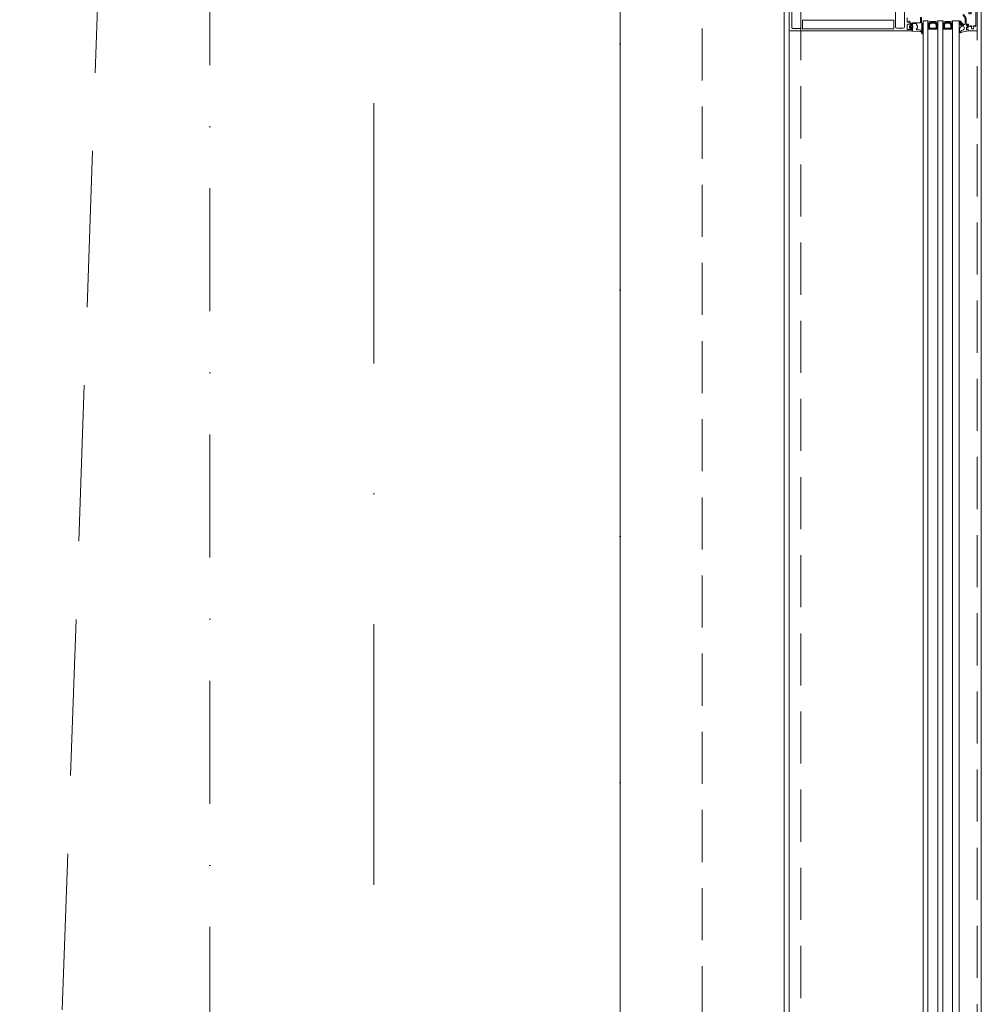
# Model space of a CAD drawing. Header units: millimetres. Extents: x 144573 to 336993, y 74252 to 247042.
# Tile 254 of 256: x 172130 to 173301, y 177811 to 179011. Entities that reach past the tile are written whole.
import ezdxf

# ---------------------------------------------------------------- set-up
doc = ezdxf.new("R2010")
doc.units = ezdxf.units.MM
for name, pattern in [('CK_Čerchovaná 50', [6, 3, -1.5, 0, -1.5]), ('ČERCHOVANÁ', [25.4, 12.7, -6.35, 0, -6.35]), ('ČÁRKOVANÁ', [19.05, 12.7, -6.35])]:
    doc.linetypes.add(name, pattern=pattern)
for name, color, linetype, lineweight in [('FASÁDA DETAILNÍ', 255, 'Continuous', 0), ('NOVA', 255, 'Continuous', 0), ('OSY', 255, 'Continuous', 0), ('TENKA', 255, 'Continuous', 0)]:
    doc.layers.add(name, color=color, linetype=linetype, lineweight=lineweight)

# ---------------------------------------------------------------- blocks, each defined once
blk = doc.blocks.new('433270')
blk.add_lwpolyline([(1, 0, 0.414364), (0, -1), (0, -1.4, 0.255924), (0.2, -1.8, -0.547723), (0.2, -3.2, 0.255924), (0, -3.6), (0, -14.6, 0.414214), (0.3, -14.9), (1.2, -14.9, 0.414214), (1.7, -14.4), (1.7, -10.3, -0.414214), (2, -10), (6, -10, 0.414248), (7, -9), (7, -7.7, 0.414179), (6.5, -7.2), (5.7, -7.2, 0.414232), (5.4, -7.5), (5.4, -8.2, -0.414198), (5.1, -8.5), (2.8, -8.5, -0.414204), (1.8, -7.5), (1.8, -4.5, -0.147432), (2, -3.9, 0.147461), (2.4, -2.5), (2.4, -2.3, -0.414214), (2.9, -1.8), (21.9, -1.8, -0.668178), (22.2, -2.7), (22.2, -2.7, 1), (21.6, -3.3), (21.5, -3.4, 0.198912), (21.4, -3.7), (21.4, -4, 0.414214), (22.1, -4.7), (22.4, -4.7, 0.576988), (22.6, -4.3, -0.311246), (24.6, -4.3, 0.576988), (24.8, -4.7), (25.3, -4.7, -0.260065), (25.3, -6.6), (24.8, -6.6, 0.576988), (24.6, -7.1, -0.311246), (22.6, -7.1, 0.576988), (22.4, -6.6), (22.1, -6.6, 0.414214), (21.4, -7.3), (21.4, -7.6, 0.267949), (21.6, -8), (21.9, -8.2, -0.637047), (21.7, -10), (19.8, -10.7, 0.315299), (19.5, -11.2), (19.5, -11.5, 0.520567), (20.2, -12), (22.8, -11, -0.520567), (23.5, -11.5), (23.5, -12.5, 0.414062), (24, -13), (25, -13, 0.414186), (25.5, -12.5), (25.5, -11.5, -0.414182), (26, -11), (27, -11, 0.414214), (27.5, -10.5), (27.5, -0.5, 0.414214), (27, 0), (1, 0)], format="xyb", close=True)
blk = doc.blocks.new('284325')
for points in [[(0.8, -5.2, -0.560316), (0.9, -4.7), (1.9, -4.4, 0.3153), (2.1, -4.1), (2.1, -1.9, 0.451558), (1.8, -1.6), (0.9, -1.7, -0.399586), (0.6, -1.5), (0.3, -0.1, -0.415977), (0.5, 0.3, 0.024107), (6.1, 1.2, 0.076636), (9, 2.3, -0.577615), (10.8, 1.3), (10, 1.4, 0.283171), (9.1, 0.9, -0.168429), (7.1, -0.7), (5.9, -1.2, 0.315302), (5.2, -2.1), (5.2, -4.2, 0.269719), (6.8, -6.8, -0.194797), (10.2, -11.5, -0.342663), (9.2, -11.2, 0.119207), (5.4, -7.6, 0.578571), (3.6, -8.6), (3.6, -11.8, 0.176415), (6.2, -18.7, -1), (5.2, -19.5, -0.176415), (2.4, -11.8), (2.4, -8.9, 0.208286), (0.8, -5.2)], [(9, -6.7), (10.3, -8.8, -0.134555), (10.8, -10.6, -0.339795), (10.2, -11.5, 0.194788), (6.8, -6.8, -0.269736), (5.2, -4.2), (5.2, -2.1, -0.315302), (5.9, -1.2), (7.1, -0.7, 0.168429), (9.1, 0.9, -0.283167), (10, 1.4), (10.8, 1.3), (10.8, -0.7, -0.070852), (10.7, -1.3), (9.9, -3.9, -0.241839), (9.1, -4.8), (7.9, -5.2, 0.836024), (8.1, -6.2), (8.1, -6.2, -0.255349), (9, -6.7)]]:
    blk.add_lwpolyline(points, format="xyb", close=True)
blk = doc.blocks.new('284336')
for points in [[(-0.7, -9.6), (-10, -9.6, 0.414511), (-10.5, -10.1), (-10.5, -15.5, -1), (-11.7, -15.5), (-11.7, -9.6), (-12.7, -8.9, -0.668884), (-12.6, -8.2), (-12, -8, 0.766384), (-12, -7.2), (-12.6, -7, -0.76831), (-12.6, -6.2), (-12, -6, 0.766384), (-12, -5.2), (-12.6, -5, -0.76831), (-12.6, -4.2), (-12, -4, 0.766384), (-12, -3.2), (-12.6, -3, -0.877523), (-12.5, -2.2), (-12.1, -2.2, 0.698129), (-11.8, -1.5, -0.220231), (-12.9, 0.8), (-12.9, 3.5, -0.157143), (-12.8, 3.7), (-12.7, 3.4, -0.067482), (-12.5, 2.5, 0.393136), (-8.7, -1), (-6.1, -1, -0.414214), (-5.6, -1.5), (-5.6, -2.2, -0.267949), (-5.9, -2.6), (-6.4, -2.9, 0.267949), (-6.6, -3.4), (-6.6, -5.8, 0.267949), (-6.4, -6.3), (-5.9, -6.6, -0.267949), (-5.6, -7), (-5.6, -8.1, 0.414215), (-5.1, -8.6), (-0.4, -8.6), (-0.4, -9.3, -0.414212), (-0.7, -9.6)], [(-0.4, 0), (-0.4, -2, 0.990243), (-0.4, -3), (0.9, -3, 0.414214), (1.2, -2.7), (1.2, -2.6, -0.668123), (1.7, -2.4), (2.7, -3.4, -0.199004), (2.9, -3.8), (2.9, -5.4, -0.199038), (2.7, -5.8), (1.7, -6.8, -0.668191), (1.2, -6.6), (1.2, -6.5, 0.414214), (0.9, -6.2), (-0.4, -6.2, 0.990269), (-0.4, -7.2), (-0.4, -8.6), (-5.1, -8.6, -0.414215), (-5.6, -8.1), (-5.6, -7, 0.267949), (-5.8, -6.6), (-6.3, -6.3, -0.267949), (-6.6, -5.8), (-6.6, -3.4, -0.267949), (-6.3, -3), (-5.8, -2.7, 0.267949), (-5.6, -2.2), (-5.6, -1.5, 0.414214), (-6.1, -1), (-8.7, -1, -0.393156), (-12.5, 2.5, 0.067572), (-12.7, 3.4), (-12.8, 3.7, -0.637545), (-12.1, 3.5), (-11.9, 2.5, 0.344315), (-10.1, 0.9), (0, 0.4, -0.406913), (0.4, 0), (-0.4, 0)], [(1.7, -4.3, 0.414235), (1.2, -3.8), (-0.7, -3.8, 0.414214), (-1.2, -4.3), (-1.2, -4.9, 0.414214), (-0.7, -5.4), (1.2, -5.4, 0.414235), (1.7, -4.9), (1.7, -4.3)]]:
    blk.add_lwpolyline(points, format="xyb", close=True)

msp = doc.modelspace()

# ---------------------------------------------------------------- linework, layer by layer
at = {"layer": 'FASÁDA DETAILNÍ'}
for p, q in [((173230.48, 179009.759), (173230.48, 177100.759)), ((173236.48, 179009.759), (173230.48, 179009.759)), ((173230.48, 179009.759), (173236.48, 179009.759)), ((173236.48, 177100.759), (173236.48, 179009.759)), ((173248.48, 179009.759), (173248.48, 177100.759)), ((173254.48, 179009.759), (173248.48, 179009.759)), ((173248.48, 179009.759), (173254.48, 179009.759)), ((173254.48, 177100.759), (173254.48, 179009.759)), ((173266.48, 179009.759), (173266.48, 177100.759)), ((173274.48, 179009.759), (173266.48, 179009.759)), ((173266.48, 179009.759), (173274.48, 179009.759)), ((173274.48, 177100.759), (173274.48, 179009.759)), ((173067.48, 178998.759), (173067.48, 177111.759))]:
    msp.add_line(p, q, dxfattribs=at)
for points in [[(173301.48, 174615.259), (146721.48, 174615.259), (146721.48, 198295.259), (173301.48, 198295.259)], [(173061.48, 174855.259), (146961.48, 174855.259), (146961.48, 198055.259), (173061.48, 198055.259)], [(173237.48, 178999.759), (173237.48, 179005.759), (173239.48, 179007.759), (173245.48, 179007.759), (173247.48, 179005.759), (173247.48, 178999.759), (173242.98, 178999.759), (173242.98, 179000.259), (173241.98, 179000.259), (173241.98, 178999.759)], [(173246.48, 179000.759), (173238.48, 179000.759), (173238.48, 179005.344), (173239.894, 179006.759), (173244.927, 179006.759), (173246.48, 179005.344)], [(173255.48, 178999.759), (173255.48, 179005.759), (173257.48, 179007.759), (173263.48, 179007.759), (173265.48, 179005.759), (173265.48, 178999.759), (173260.98, 178999.759), (173260.98, 179000.259), (173259.98, 179000.259), (173259.98, 178999.759)], [(173264.48, 179000.759), (173256.48, 179000.759), (173256.48, 179005.344), (173257.894, 179006.759), (173262.927, 179006.759), (173264.48, 179005.344)]]:
    msp.add_lwpolyline(points, close=True, dxfattribs=at)
at = {"layer": 'FASÁDA DETAILNÍ', "linetype": 'ČÁRKOVANÁ', "ltscale": 5}
for points in [[(173296.48, 174620.259), (146726.48, 174620.259), (146726.48, 198290.259), (173296.48, 198290.259)], [(173081.48, 174835.259), (146941.48, 174835.259), (146941.48, 198075.259), (173081.48, 198075.259)], [(172961.48, 174955.259), (147061.48, 174955.259), (147061.48, 197955.259), (172961.48, 197955.259)]]:
    msp.add_lwpolyline(points, close=True, dxfattribs=at)
at = {"layer": 'FASÁDA DETAILNÍ'}
for points in [[(173067.48, 179024.259), (173067.48, 178998.759, 0.41421354), (173068.48, 178997.759), (173068.48, 178997.759), (173216.98, 178997.759, 0.41421359), (173217.48, 178998.259), (173217.48, 178999.559, 0.41421972), (173216.98, 179000.059), (173216.48, 179000.059), (173216.48, 178999.059), (173211.98, 178999.059, -0.41421356), (173210.98, 179000.059), (173210.98, 179004.759, -0.41421356), (173211.98, 179005.759), (173216.48, 179005.759), (173216.48, 179004.059), (173216.98, 179004.059, 0.41420125), (173217.48, 179004.559), (173217.48, 179006.559, 0.41421356), (173216.98, 179007.059), (173214.837, 179007.059, -0.41421356), (173214.337, 179007.559), (173214.337, 179009.359), (173213.086, 179009.359), (173213.086, 179008.159), (173211.28, 179008.159, -0.41421356), (173210.98, 179008.459), (173210.98, 179013.757, -0.41416675)], [(173081.68, 179020.605), (173081.68, 179001.75, -0.41423155), (173080.18, 179000.25), (173076.47, 179000.25, -0.39998513), (173075.47, 179000.25), (173071.98, 179000.25, -0.41423155), (173070.48, 179001.75), (173070.48, 179020.605, 0.11693652)], [(173207.98, 179020.615), (173207.98, 179002.25, -0.41421356), (173206.48, 179000.75), (173202.979, 179000.75, -0.39998513), (173201.979, 179000.75), (173198.28, 179000.75, -0.41421356), (173196.78, 179002.25), (173196.78, 179020.615, 0.13165045)]]:
    msp.add_lwpolyline(points, format="xyb", dxfattribs=at)
msp.add_lwpolyline([(173194.28, 178999.859), (173084.18, 178999.859, -0.41421356), (173083.68, 179000.359), (173083.68, 179010.059, -0.41421356), (173084.18, 179010.559), (173194.28, 179010.559, -0.41421356), (173194.78, 179010.059), (173194.78, 179000.359, -0.41421356), (173194.28, 178999.859)], format="xyb", close=True, dxfattribs=at)
for centre, radius, start, end in [((173242.48, 179031.65), 22.699, 254.672775, 285.327225), ((173237.832, 179004.208), 3.546, 67.293824, 112.409048), ((173237.718, 179004.575), 2.897, 65.306674, 115.295152), ((173237.549, 179004.923), 2.248, 61.527342, 118.402815), ((173237.405, 179005.167), 1.712, 57.294949, 122.685651), ((173237.266, 179005.328), 1.263, 51.965628, 128.499565), ((173237.118, 179005.418), 0.879, 43.994908, 136.496438), ((173236.98, 179005.406), 0.596, 33.03656, 146.96344), ((173236.98, 179005.113), 0.596, 33.03656, 146.96344), ((173236.98, 179004.821), 0.596, 33.03656, 146.96344), ((173236.98, 179004.528), 0.596, 33.03656, 146.96344), ((173236.98, 179004.236), 0.596, 33.03656, 146.96344), ((173236.98, 179003.943), 0.596, 33.03656, 146.96344), ((173236.98, 179003.651), 0.596, 33.03656, 146.96344), ((173247.128, 179004.208), 3.546, 67.590952, 112.706176), ((173247.242, 179004.575), 2.897, 64.704848, 114.693326), ((173247.411, 179004.923), 2.248, 61.597185, 118.472658), ((173247.555, 179005.167), 1.712, 57.314349, 122.705051), ((173247.694, 179005.328), 1.263, 51.500435, 128.034372), ((173247.842, 179005.418), 0.879, 43.503562, 136.005092), ((173247.98, 179005.406), 0.596, 33.03656, 146.96344), ((173247.98, 179005.113), 0.596, 33.03656, 146.96344), ((173247.98, 179004.821), 0.596, 33.03656, 146.96344), ((173247.98, 179004.528), 0.596, 33.03656, 146.96344), ((173247.98, 179004.236), 0.596, 33.03656, 146.96344), ((173247.98, 179003.943), 0.596, 33.03656, 146.96344), ((173247.98, 179003.651), 0.596, 33.03656, 146.96344), ((173260.48, 179031.65), 22.699, 254.672775, 285.327225), ((173255.832, 179004.208), 3.546, 67.293824, 112.409048), ((173255.718, 179004.575), 2.897, 65.306674, 115.295152), ((173255.549, 179004.923), 2.248, 61.527342, 118.402815), ((173255.405, 179005.167), 1.712, 57.294949, 122.685651), ((173255.266, 179005.328), 1.263, 51.965628, 128.499565), ((173255.118, 179005.418), 0.879, 43.994908, 136.496438), ((173254.98, 179005.406), 0.596, 33.03656, 146.96344), ((173254.98, 179005.113), 0.596, 33.03656, 146.96344), ((173254.98, 179004.821), 0.596, 33.03656, 146.96344), ((173254.98, 179004.528), 0.596, 33.03656, 146.96344), ((173254.98, 179004.236), 0.596, 33.03656, 146.96344), ((173254.98, 179003.943), 0.596, 33.03656, 146.96344), ((173254.98, 179003.651), 0.596, 33.03656, 146.96344), ((173265.128, 179004.208), 3.546, 67.590952, 112.706176), ((173265.242, 179004.575), 2.897, 64.704848, 114.693326), ((173265.411, 179004.923), 2.248, 61.597185, 118.472658), ((173265.555, 179005.167), 1.712, 57.314349, 122.705051), ((173265.694, 179005.328), 1.263, 51.500435, 128.034372), ((173265.842, 179005.418), 0.879, 43.503562, 136.005092), ((173265.98, 179005.406), 0.596, 33.03656, 146.96344), ((173265.98, 179005.113), 0.596, 33.03656, 146.96344), ((173265.98, 179004.821), 0.596, 33.03656, 146.96344), ((173265.98, 179004.528), 0.596, 33.03656, 146.96344), ((173265.98, 179004.236), 0.596, 33.03656, 146.96344), ((173265.98, 179003.943), 0.596, 33.03656, 146.96344), ((173265.98, 179003.651), 0.596, 33.03656, 146.96344), ((173236.98, 179003.358), 0.596, 33.03656, 146.96344), ((173236.98, 179003.066), 0.596, 33.03656, 146.96344), ((173236.98, 179002.773), 0.596, 33.03656, 146.96344), ((173236.98, 179002.481), 0.596, 33.03656, 146.96344), ((173236.98, 179002.188), 0.596, 33.03656, 146.96344), ((173236.98, 179001.896), 0.596, 33.03656, 146.96344), ((173247.98, 179003.358), 0.596, 33.03656, 146.96344), ((173247.98, 179003.066), 0.596, 33.03656, 146.96344), ((173247.98, 179002.773), 0.596, 33.03656, 146.96344), ((173247.98, 179002.481), 0.596, 33.03656, 146.96344), ((173247.98, 179002.188), 0.596, 33.03656, 146.96344), ((173247.98, 179001.896), 0.596, 33.03656, 146.96344), ((173254.98, 179003.358), 0.596, 33.03656, 146.96344), ((173254.98, 179003.066), 0.596, 33.03656, 146.96344), ((173254.98, 179002.773), 0.596, 33.03656, 146.96344), ((173254.98, 179002.481), 0.596, 33.03656, 146.96344), ((173254.98, 179002.188), 0.596, 33.03656, 146.96344), ((173254.98, 179001.896), 0.596, 33.03656, 146.96344), ((173265.98, 179003.358), 0.596, 33.03656, 146.96344), ((173265.98, 179003.066), 0.596, 33.03656, 146.96344), ((173265.98, 179002.773), 0.596, 33.03656, 146.96344), ((173265.98, 179002.481), 0.596, 33.03656, 146.96344), ((173265.98, 179002.188), 0.596, 33.03656, 146.96344), ((173265.98, 179001.896), 0.596, 33.03656, 146.96344)]:
    msp.add_arc(centre, radius, start, end, dxfattribs=at)
at = {"layer": 'NOVA', "linetype": 'ČÁRKOVANÁ', "ltscale": 15}
msp.add_line((172111.48, 175805.259), (172861.48, 197105.259), dxfattribs=at)
at = {"layer": 'NOVA'}
msp.add_line((172861.48, 179279.759), (172861.48, 175055.259), dxfattribs=at)
at = {"layer": 'OSY', "linetype": 'ČERCHOVANÁ', "ltscale": 25}
msp.add_line((172561.48, 199232.667), (172561.48, 174158.02), dxfattribs=at)
at = {"layer": 'TENKA', "linetype": 'CK_Čerchovaná 50', "ltscale": 50}
for p, q in [((172861.48, 174855.259), (172861.48, 198055.259)), ((172361.48, 177155.259), (172361.48, 181355.259))]:
    msp.add_line(p, q, dxfattribs=at)
at = {"layer": 'TENKA', "linetype": 'ČÁRKOVANÁ', "ltscale": 7}
msp.add_lwpolyline([(147718.98, 197855.259), (172861.48, 197855.259), (172861.48, 175055.259), (147718.98, 175055.259)], close=True, dxfattribs=at)

# ---------------------------------------------------------------- block references
at = {"layer": 'FASÁDA DETAILNÍ'}
for name, p, rotation in [('284325', (173285.62, 178997.759), 180), ('433270', (173296.48, 179025.259), 270), ('284336', (173217.07, 178997.759), 180)]:
    msp.add_blockref(name, p, dxfattribs=dict(at, rotation=rotation))

doc.saveas('drawing.dxf')
